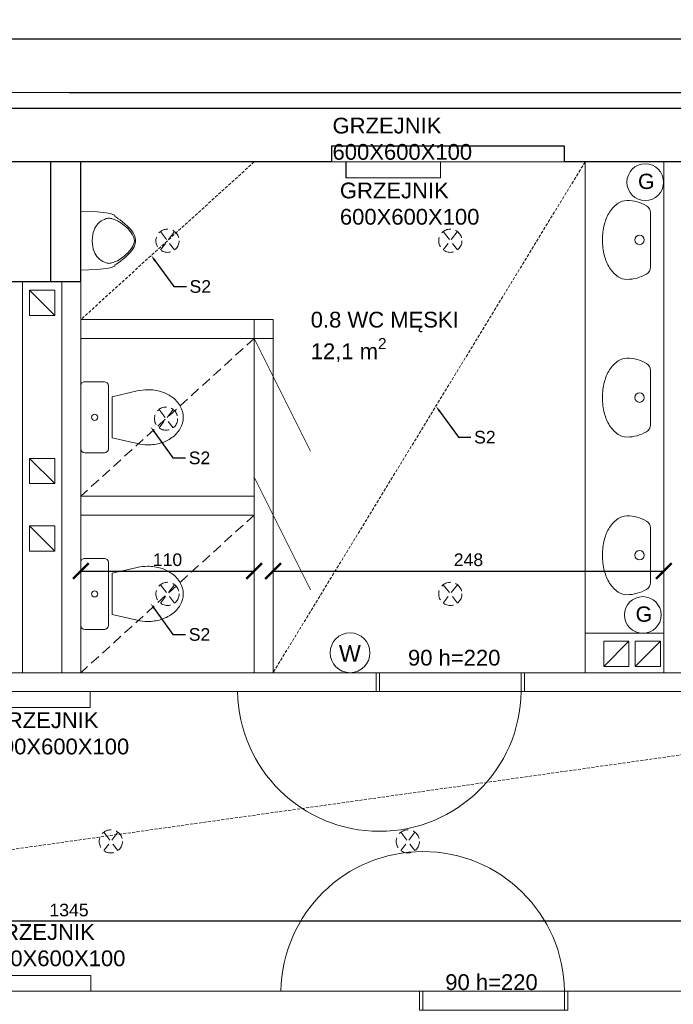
# Model space of a CAD drawing. Header units: centimetres. Extents: x -2458 to 12284, y -19336 to 2224.
# Tile 11 of 20: x 5648 to 6063, y -9565 to -8940. Entities that reach past the tile are written whole.
import ezdxf
from ezdxf import colors
from ezdxf.entities.mleader import LeaderData, LeaderLine
from ezdxf.math import Vec2, Vec3

# ---------------------------------------------------------------- set-up
doc = ezdxf.new("R2010")
doc.units = ezdxf.units.CM
doc.linetypes.add('DASHED2', pattern=[9.525, 6.35, -3.175])
doc.linetypes.add('GCAD_ISO03W100', pattern=[30, 12, -18])
for name, color, linetype, lineweight in [('100_KONSTRUKCYNE', 10, 'Continuous', 25), ('200_DZIAŁOWE', 50, 'Continuous', 15), ('300_DRZWI NOWE', 60, 'Continuous', 5), ('500_WIDOK', 220, 'Continuous', 5), ('600_POWIERZCHNIE', 11, 'Continuous', 9), ('800_WYMIARY', 210, 'Continuous', 9), ('900_SUFITY PODWIESZONE', 40, 'Continuous', 9), ('901_LAMPY', 51, 'Continuous', 5), ('902_PPOZ', 121, 'Continuous', 30)]:
    doc.layers.add(name, color=color, linetype=linetype, lineweight=lineweight)
doc.styles.get("Standard").update_dxf_attribs({"font": 'arial.ttf'})
doc.dimstyles.new('Kasia', dxfattribs={"dimtxt": 8, "dimasz": 10, "dimexe": 1.25, "dimexo": 0.625, "dimgap": 3, "dimtad": 1, "dimtxsty": 'Standard', "dimblk": 'ARCHTICK', "dimcen": 2.5, "dimse1": 1, "dimse2": 1, "dimadec": 0, "dimazin": 0, "dimtfac": 1, "dimtmove": 0, "dimatfit": 3, "dimldrblk": 'ARCHTICK', "dimfxl": 1, "dimarcsym": 1})

# ---------------------------------------------------------------- blocks, each defined once
blk = doc.blocks.new('wc')
at = {"layer": '500_WIDOK'}
for p, q in [((6154.4, -9240.78), (6158.04, -9256.51)), ((6187.82, -9240.78), (6184.18, -9256.51)), ((6148.61, -9274), (6148.61, -9261.5)), ((6151.11, -9259), (6191.11, -9259)), ((6193.61, -9261.5), (6193.61, -9274)), ((6191.11, -9276.5), (6151.11, -9276.5))]:
    blk.add_line(p, q, dxfattribs=at)
for points in [[(6188.61, -9234, 0.072039), (6187.4, -9225.65, 0.083339), (6184.02, -9218.72, 0.106661), (6178.17, -9213.39, 0.132138), (6171.11, -9211.5, 0.132138), (6164.05, -9213.39, 0.106661), (6158.2, -9218.72, 0.083339), (6154.82, -9225.65, 0.072039), (6153.61, -9234, 0.05824), (6154.4, -9240.78, 0.083339)], [(6187.82, -9240.78, 0.05824), (6188.61, -9234, 0.072039)]]:
    blk.add_lwpolyline(points, format="xyb", dxfattribs=at)
blk.add_lwpolyline([(6184.18, -9256.51), (6158.04, -9256.51)], dxfattribs=at)
blk.add_circle((6171.11, -9267.75), 1.96, dxfattribs=at)
for centre, start, end in [((6151.11, -9261.5), 90, 180), ((6191.11, -9261.5), 0, 90), ((6151.11, -9274), 180, 270), ((6191.11, -9274), 270, 0)]:
    blk.add_arc(centre, 2.5, start, end, dxfattribs=at)
blk = doc.blocks.new('drzwi 90 180')
at = {"layer": '300_DRZWI NOWE'}
for p, q in [((9308.76, -6956.34), (9308.76, -6944.34)), ((9308.76, -6944.34), (9402.76, -6944.34)), ((9310.76, -6944.34), (9310.76, -6956.34)), ((9400.76, -6944.34), (9400.76, -6956.34)), ((9402.76, -6944.34), (9402.76, -6956.34)), ((9402.76, -6956.34), (9308.76, -6956.34)), ((9400.76, -6956.34), (9490.76, -6956.34))]:
    blk.add_line(p, q, dxfattribs=at)
blk.add_arc((9400.76, -6954.91), 90.01, 180.9069, 359.0931, dxfattribs=at)
blk = doc.blocks.new('_ArchTick')
at = {"color": 0, "linetype": 'ByBlock', "transparency": 16777216, "const_width": 0.15}
blk.add_lwpolyline([(-0.5, -0.5), (0.5, 0.5)], dxfattribs=at)
blk = doc.blocks.new('*D60')
at = {"layer": '800_WYMIARY', "color": 0, "lineweight": -2}
blk.add_line((6351.85, -9512.08), (5006.85, -9512.08), dxfattribs=at)
at = {"layer": '800_WYMIARY', "color": 0, "lineweight": -2, "xscale": 10, "yscale": 10, "zscale": 10, "rotation": 180}
blk.add_blockref('_ArchTick', (5006.85, -9512.08), dxfattribs=at)
at = {"layer": '800_WYMIARY', "color": 0, "lineweight": -2, "xscale": 10, "yscale": 10, "zscale": 10}
blk.add_blockref('_ArchTick', (6351.85, -9512.08), dxfattribs=at)
at = {"layer": '800_WYMIARY', "color": 0, "insert": (5679.35, -9504.99), "char_height": 8, "attachment_point": 5}
blk.add_mtext('1345', dxfattribs=at)
blk = doc.blocks.new('k1')
at = {"layer": '200_DZIAŁOWE'}
blk.add_line((7814.85, -9228.4), (7830.85, -9244.4), dxfattribs=at)
blk.add_lwpolyline([(7814.85, -9228.4), (7814.85, -9244.4), (7830.85, -9244.4), (7830.85, -9228.4), (7814.85, -9228.4)], dxfattribs=at)
blk = doc.blocks.new('umywalka')
blk.add_line((5383.49, -9289.93), (5418.13, -9289.93))
blk.add_lwpolyline([(5425.81, -9274.93, 0.14832), (5424.14, -9269.44, 0.107111), (5418.49, -9263.97, 0.07605), (5410.8, -9260.69, 0.062928), (5400.81, -9259.43, 0.062928), (5390.81, -9260.69, 0.07605), (5383.13, -9263.97, 0.107111), (5377.47, -9269.44, 0.14832), (5375.81, -9274.93, 0.14832)], format="xyb")
blk.add_circle((5400.81, -9282.93), 3)
for centre, radius, start, end in [((5400.81, -9274.93), 25, 180, 210), ((5400.81, -9274.93), 25, 330, 0), ((5383.49, -9284.93), 5, 210, 270), ((5418.13, -9284.93), 5, 270, 330)]:
    blk.add_arc(centre, radius, start, end)
blk = doc.blocks.new('gniazdo')
at = {"layer": '500_WIDOK'}
blk.add_circle((8039.46, -9399.87), 11.63, dxfattribs=at)
at = {"layer": '500_WIDOK', "insert": (8034.87, -9394.48), "char_height": 9.69, "width": 150.5227, "attachment_point": 1}
blk.add_mtext('G', dxfattribs=at)
blk = doc.blocks.new('oświetlenie')
at = {"layer": '901_LAMPY', "linetype": 'DASHED2'}
for p, q in [((8104.97, -9394.05), (8096.03, -9405.73)), ((8096.03, -9394.05), (8104.97, -9405.73))]:
    blk.add_line(p, q, dxfattribs=at)
blk.add_circle((8100.5, -9399.89), 7.36, dxfattribs=at)
blk = doc.blocks.new('włącznik')
at = {"layer": '500_WIDOK'}
blk.add_circle((7992.92, -9400.99), 12.65, dxfattribs=at)
at = {"layer": '500_WIDOK', "insert": (7985.88, -9396.16), "char_height": 10.54, "width": 163.6335, "attachment_point": 1}
blk.add_mtext('W', dxfattribs=at)
blk = doc.blocks.new('grzejnik 600x600x100')
at = {"layer": '500_WIDOK'}
blk.add_lwpolyline([(5341.75, -9107.99), (5341.75, -9117.99), (5401.75, -9117.99), (5401.75, -9107.99), (5341.75, -9107.99)], dxfattribs=at)
at = {"layer": '500_WIDOK', "insert": (5333.22, -9079.96), "char_height": 10, "width": 42.0286, "attachment_point": 1}
blk.add_mtext('GRZEJNIK 600X600X100', dxfattribs=at)
blk = doc.blocks.new('pisuar')
at = {"layer": '500_WIDOK'}
for p, q in [((4165.29, -8579.36), (4165.62, -8589.77)), ((4202.53, -8579.36), (4202.21, -8589.77)), ((4165.62, -8589.77), (4166.22, -8595.52)), ((4202.21, -8589.77), (4201.6, -8595.52)), ((4166.22, -8595.52), (4166.65, -8597.98)), ((4166.65, -8597.98), (4167.71, -8601.03)), ((4201.17, -8597.98), (4200.12, -8601.03)), ((4201.6, -8595.52), (4201.17, -8597.98)), ((4167.71, -8601.03), (4168.58, -8601.03)), ((4200.12, -8601.03), (4199.24, -8601.03))]:
    blk.add_line(p, q, dxfattribs=at)
for points, knots in [([(4183.91, -8586.61), (4178.34, -8586.61), (4172.38, -8590.05), (4170.43, -8593.89), (4169.41, -8596.83), (4169.72, -8598.79), (4171.35, -8603.26), (4174.01, -8606.66), (4178.04, -8611.3), (4182.43, -8613.44), (4183.91, -8613.44)], [0, 0, 0, 0, 0.183289, 0.339678, 0.44244, 0.550227, 0.671171, 0.83762, 1.005448, 1.142273, 1.142273, 1.142273, 1.142273]), ([(4183.91, -8586.61), (4189.48, -8586.61), (4195.44, -8590.05), (4197.4, -8593.89), (4198.41, -8596.83), (4198.1, -8598.79), (4196.47, -8603.26), (4193.82, -8606.66), (4189.79, -8611.3), (4185.39, -8613.44), (4183.91, -8613.44)], [0, 0, 0, 0, 0.183289, 0.339678, 0.44244, 0.550227, 0.671171, 0.83762, 1.005448, 1.142273, 1.142273, 1.142273, 1.142273]), ([(4168.58, -8601.03), (4169.19, -8602.34), (4178.38, -8614.96), (4183.91, -8614.03), (4184.08, -8614.04)], [0, 0, 0, 0, 0.247829, 0.481785, 0.481785, 0.481785, 0.481785]), ([(4199.24, -8601.03), (4198.64, -8602.34), (4189.44, -8614.96), (4183.91, -8614.03), (4183.74, -8614.04)], [0, 0, 0, 0, 0.247829, 0.481785, 0.481785, 0.481785, 0.481785])]:
    blk.add_open_spline(points, degree=3, knots=knots, dxfattribs=at)
blk = doc.blocks.new('*D387')
at = {"layer": '800_WYMIARY', "color": 0, "lineweight": -2}
blk.add_line((8881.85, -8952.53), (538.85, -8952.53), dxfattribs=at)
at = {"layer": '800_WYMIARY', "color": 0, "lineweight": -2, "xscale": 10, "yscale": 10, "zscale": 10, "rotation": 180}
blk.add_blockref('_ArchTick', (538.85, -8952.53), dxfattribs=at)
at = {"layer": '800_WYMIARY', "color": 0, "lineweight": -2, "xscale": 10, "yscale": 10, "zscale": 10}
blk.add_blockref('_ArchTick', (8881.85, -8952.53), dxfattribs=at)
at = {"layer": '800_WYMIARY', "color": 0, "insert": (4710.35, -8945.44), "char_height": 8, "attachment_point": 5}
blk.add_mtext('8343', dxfattribs=at)
blk = doc.blocks.new('grzejnik 600x600x100 2')
at = {"layer": '500_WIDOK'}
blk.add_lwpolyline([(8062.49, -8915.43), (8062.49, -8925.43), (8122.49, -8925.43), (8122.49, -8915.43), (8062.49, -8915.43)], dxfattribs=at)
at = {"layer": '500_WIDOK', "insert": (8058.62, -8928.56), "char_height": 10, "width": 42.0286, "attachment_point": 1}
blk.add_mtext('GRZEJNIK 600X600X100', dxfattribs=at)
blk = doc.blocks.new('grzejnik 600x600x100 mirror')
at = {"layer": '500_WIDOK'}
blk.add_lwpolyline([(5732.34, -9465.32), (5732.34, -9475.32), (5792.34, -9475.32), (5792.34, -9465.32), (5732.34, -9465.32)], dxfattribs=at)
at = {"layer": '500_WIDOK', "insert": (5725.71, -9432.79), "char_height": 10, "width": 42.0286, "attachment_point": 1}
blk.add_mtext('GRZEJNIK 600X600X100', dxfattribs=at)
blk = doc.blocks.new('*D717')
at = {"layer": '800_WYMIARY', "color": 0, "lineweight": -2}
blk.add_line((5686.85, -9289.89), (5796.85, -9289.89), dxfattribs=at)
at = {"layer": '800_WYMIARY', "color": 0, "lineweight": -2, "xscale": 10, "yscale": 10, "zscale": 10, "rotation": 180}
blk.add_blockref('_ArchTick', (5686.85, -9289.89), dxfattribs=at)
at = {"layer": '800_WYMIARY', "color": 0, "lineweight": -2, "xscale": 10, "yscale": 10, "zscale": 10}
blk.add_blockref('_ArchTick', (5796.85, -9289.89), dxfattribs=at)
at = {"layer": '800_WYMIARY', "color": 0, "insert": (5741.85, -9282.8), "char_height": 8, "attachment_point": 5}
blk.add_mtext('110', dxfattribs=at)
blk = doc.blocks.new('*D718')
at = {"layer": '800_WYMIARY', "color": 0, "lineweight": -2}
blk.add_line((5808.85, -9289.89), (6056.85, -9289.89), dxfattribs=at)
at = {"layer": '800_WYMIARY', "color": 0, "lineweight": -2, "xscale": 10, "yscale": 10, "zscale": 10, "rotation": 180}
blk.add_blockref('_ArchTick', (5808.85, -9289.89), dxfattribs=at)
at = {"layer": '800_WYMIARY', "color": 0, "lineweight": -2, "xscale": 10, "yscale": 10, "zscale": 10}
blk.add_blockref('_ArchTick', (6056.85, -9289.89), dxfattribs=at)
at = {"layer": '800_WYMIARY', "color": 0, "insert": (5932.85, -9282.8), "char_height": 8, "attachment_point": 5}
blk.add_mtext('248', dxfattribs=at)

msp = doc.modelspace()

# ---------------------------------------------------------------- linework, layer by layer
at = {"layer": '100_KONSTRUKCYNE'}
for p, q in [((5018.847, -8996.404), (8871.847, -8996.404)), ((5993.847, -9020.404), (5845.847, -9020.404)), ((5845.847, -9020.404), (5845.847, -9030.404)), ((5993.847, -9030.404), (5993.847, -9020.404)), ((5845.847, -9030.404), (5514.847, -9030.404)), ((5667.847, -9106.404), (5667.847, -9030.404)), ((5686.847, -9106.404), (5686.847, -9030.404)), ((6103.847, -9030.404), (5993.847, -9030.404)), ((5686.847, -9106.404), (5637.847, -9106.404))]:
    msp.add_line(p, q, dxfattribs=at)
at = {"layer": '200_DZIAŁOWE'}
for p, q in [((5845.847, -9030.404), (5996.847, -9030.404)), ((6006.847, -9030.404), (6006.847, -9354.404)), ((6056.847, -9030.404), (6056.847, -9354.404)), ((5649.847, -9354.404), (5649.847, -9106.404)), ((5674.847, -9354.404), (5674.847, -9106.404)), ((5686.847, -9106.404), (5686.847, -9354.404)), ((5686.847, -9130.404), (5808.847, -9130.404)), ((5796.847, -9130.404), (5796.847, -9354.404)), ((5808.847, -9130.404), (5808.847, -9354.404)), ((5686.847, -9142.404), (5808.847, -9142.404)), ((5796.847, -9142.404), (5832.701, -9213.919)), ((5796.847, -9230.404), (5832.701, -9301.919)), ((5686.847, -9242.404), (5796.847, -9242.404)), ((5686.847, -9254.404), (5796.847, -9254.404)), ((6006.847, -9329.404), (6056.847, -9329.404)), ((6006.847, -9329.404), (6006.847, -9354.404)), ((5048.847, -9354.404), (6351.847, -9354.404)), ((5048.847, -9366.404), (6351.847, -9366.404)), ((6351.847, -9556.404), (5006.847, -9556.404))]:
    msp.add_line(p, q, dxfattribs=at)
msp.add_lwpolyline([(5264.847, -8996.404), (5264.847, -9030.404), (5254.847, -9030.404), (5254.847, -8986.404), (6103.847, -8986.883), (6103.847, -9030.404), (6093.847, -9030.404), (6093.847, -8996.404)], dxfattribs=at)
at = {"layer": '500_WIDOK'}
msp.add_line((6006.847, -9030.404), (6006.847, -9354.404), dxfattribs=at)
at = {"layer": '600_POWIERZCHNIE'}
msp.add_lwpolyline([(5686.847, -9030.404), (6056.847, -9030.404), (6056.847, -9354.404), (5686.847, -9354.404), (5686.847, -9030.404)], dxfattribs=at)
at = {"layer": '600_POWIERZCHNIE', "linetype": 'GCAD_ISO03W100'}
msp.add_lwpolyline([(5018.847, -9366.404), (5018.847, -9556.404), (6351.847, -9556.404), (6351.847, -9366.404), (5018.847, -9366.404)], dxfattribs=at)
at = {"layer": '800_WYMIARY'}
msp.add_lwpolyline([(538.847, -8986.404), (538.847, -9928.404), (8881.847, -9928.404), (8881.847, -8986.404), (538.847, -8986.404)], dxfattribs=at)
at = {"layer": '900_SUFITY PODWIESZONE', "linetype": 'DASHED2', "ltscale": 0.3}
for p, q in [((5796.847, -9030.404), (5686.847, -9130.404)), ((6006.847, -9030.404), (5808.847, -9354.404)), ((5048.847, -9550.471), (6351.847, -9366.404))]:
    msp.add_line(p, q, dxfattribs=at)
at = {"layer": '900_SUFITY PODWIESZONE', "linetype": 'DASHED2'}
for p, q in [((5796.847, -9142.404), (5686.847, -9242.404)), ((5796.847, -9254.404), (5686.847, -9354.404))]:
    msp.add_line(p, q, dxfattribs=at)

# ---------------------------------------------------------------- block references
at = {"xscale": -1, "rotation": 270}
for p in [(14963.343, -15363.514), (14963.343, -15475.514)]:
    msp.add_blockref('wc', p, dxfattribs=at)
at = {"layer": '200_DZIAŁOWE'}
for name, p in [('gniazdo', (-1994.437, 356.595)), ('k1', (-2160.578, 116.597)), ('k1', (-2160.578, 9.952)), ('k1', (-2160.578, -32.854)), ('gniazdo', (-1995.979, 82.095)), ('włącznik', (-2135.228, 59.234))]:
    msp.add_blockref(name, p, dxfattribs=at)
at = {"layer": '200_DZIAŁOWE', "xscale": -1}
for p in [(13849.537, -106), (13869.537, -106)]:
    msp.add_blockref('k1', p, dxfattribs=at)
at = {"layer": '500_WIDOK'}
msp.add_blockref('grzejnik 600x600x100', (513.372, 77.584), dxfattribs=at)
for name, p, rotation in [('umywalka', (-3241.539, -14480.711), 90.00000000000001), ('pisuar', (-2892.513, -13264.316), 90)]:
    msp.add_blockref(name, p, dxfattribs=dict(at, rotation=rotation))
at = {"layer": '500_WIDOK', "xscale": -1, "rotation": 90.00000000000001}
for p in [(-3241.539, -3779.096), (-3241.539, -3879.096)]:
    msp.add_blockref('umywalka', p, dxfattribs=at)
at = {"layer": '600_POWIERZCHNIE', "xscale": -1}
msp.add_blockref('drzwi 90 180', (15277.104, -2410.068), dxfattribs=at)
at = {"layer": '600_POWIERZCHNIE', "rotation": 180}
msp.add_blockref('drzwi 90 180', (15304.604, -16512.74), dxfattribs=at)
at = {"layer": '800_WYMIARY'}
msp.add_blockref('grzejnik 600x600x100 mirror', (-99.114, -81.086), dxfattribs=at)
at = {"layer": '901_LAMPY'}
for p in [(-2358.653, 319.49), (-2179.153, 319.49), (-2359.572, 206.655), (-2358.653, 95.49), (-2179.153, 95.49), (-2394.614, -61.51), (-2206.114, -61.51)]:
    msp.add_blockref('oświetlenie', p, dxfattribs=at)
at = {"layer": '902_PPOZ'}
for p in [(-2207.363, -114.97), (-2429.621, -450.97)]:
    msp.add_blockref('grzejnik 600x600x100 2', p, dxfattribs=at)

# ---------------------------------------------------------------- texts
at = {"layer": '600_POWIERZCHNIE', "insert": (5832.745, -9125.455), "char_height": 10, "width": 308.88117, "attachment_point": 1}
msp.add_mtext('\\A1;0.8 WC MĘSKI\\P12,1 m{\\H0.7x;\\S2^ ;}', dxfattribs=at)
at = {"layer": '800_WYMIARY', "char_height": 10, "width": 232.9291, "attachment_point": 1}
for insert in [(5894.473, -9339.894), (5918.134, -9545.678)]:
    msp.add_mtext('90 h=220 ', dxfattribs=dict(at, insert=insert))

# ---------------------------------------------------------------- dimensions: what is measured, and where the dimension line sits
at = {"layer": '800_WYMIARY'}
for p1, p2, distance, picture, middle in [((8881.847, -8978.247), (538.847, -8978.247), -25.716, '*D387', (4710.347, -8945.444)), ((5686.847, -9254.404), (5796.847, -9254.404), -35.484, '*D717', (5741.847, -9282.804)), ((5808.847, -9354.404), (6056.847, -9354.404), 64.516, '*D718', (5932.847, -9282.804)), ((6351.847, -9549.761), (5006.847, -9549.761), -37.684, '*D60', (5679.347, -9504.99))]:
    dim = msp.add_aligned_dim(p1=p1, p2=p2, distance=distance, dimstyle='Kasia', dxfattribs=at)
    dim.commit()
    dim.dimension.update_dxf_attribs({"geometry": picture, "text_midpoint": middle})

# ---------------------------------------------------------------- leaders
at = {"layer": '900_SUFITY PODWIESZONE'}
ml = msp.add_multileader_mtext('Standard', dxfattribs=at)
ml.set_content('S2')
ml.set_leader_properties()
ml.build(insert=Vec2(0, 0))
ctx = ml.context
ctx.base_point, ctx.char_height, ctx.plane_origin = Vec3(5753.82, -9109.484), 8, Vec3(5731.568, -9089.748)
notes = []
notes.append((ctx, [(0, (1, 1, 0), (5745.82, -9109.484), (1, 0), 8, [(0, [(5731.568, -9089.748)], 0, [])])]))
ctx.mtext.insert, ctx.mtext.flow_direction = Vec3(5755.82, -9105.416), 5
ml = msp.add_multileader_mtext('Standard', dxfattribs=at)
ml.set_content('S2')
ml.set_leader_properties()
ml.build(insert=Vec2(0, 0))
ctx = ml.context
ctx.base_point, ctx.char_height, ctx.plane_origin = Vec3(5934.422, -9205.065), 8, Vec3(5912.17, -9185.33)
notes.append((ctx, [(0, (1, 1, 0), (5926.422, -9205.065), (1, 0), 8, [(0, [(5912.17, -9185.33)], 0, [])])]))
ctx.mtext.insert, ctx.mtext.flow_direction = Vec3(5936.422, -9200.997), 5
ml = msp.add_multileader_mtext('Standard', dxfattribs=at)
ml.set_content('S2')
ml.set_leader_properties()
ml.build(insert=Vec2(0, 0))
ctx = ml.context
ctx.base_point, ctx.char_height, ctx.plane_origin = Vec3(5753.332, -9218.198), 8, Vec3(5731.08, -9198.463)
notes.append((ctx, [(0, (1, 1, 0), (5745.332, -9218.198), (1, 0), 8, [(0, [(5731.08, -9198.463)], 0, [])])]))
ctx.mtext.insert, ctx.mtext.flow_direction = Vec3(5755.332, -9214.13), 5
ml = msp.add_multileader_mtext('Standard', dxfattribs=at)
ml.set_content('S2')
ml.set_leader_properties()
ml.build(insert=Vec2(0, 0))
ctx = ml.context
ctx.base_point, ctx.char_height, ctx.plane_origin = Vec3(5753.332, -9330.198), 8, Vec3(5731.08, -9310.463)
notes.append((ctx, [(0, (1, 1, 0), (5745.332, -9330.198), (1, 0), 8, [(0, [(5731.08, -9310.463)], 0, [])])]))
ctx.mtext.insert, ctx.mtext.flow_direction = Vec3(5755.332, -9326.13), 5
for ctx, leaders in notes:
    for number, flags, end, landing, length, lines in leaders:
        leader = LeaderData()
        leader.index, (leader.has_last_leader_line, leader.has_dogleg_vector, leader.attachment_direction) = number, flags
        leader.last_leader_point, leader.dogleg_vector, leader.dogleg_length = Vec3(end), Vec3(landing), length
        for number, points, colour, breaks in lines:
            line = LeaderLine()
            line.index, line.vertices, line.color, line.breaks = number, Vec3.list(points), colors.encode_raw_color(colour), breaks
            leader.lines.append(line)
        ctx.leaders.append(leader)

doc.saveas('drawing.dxf')
